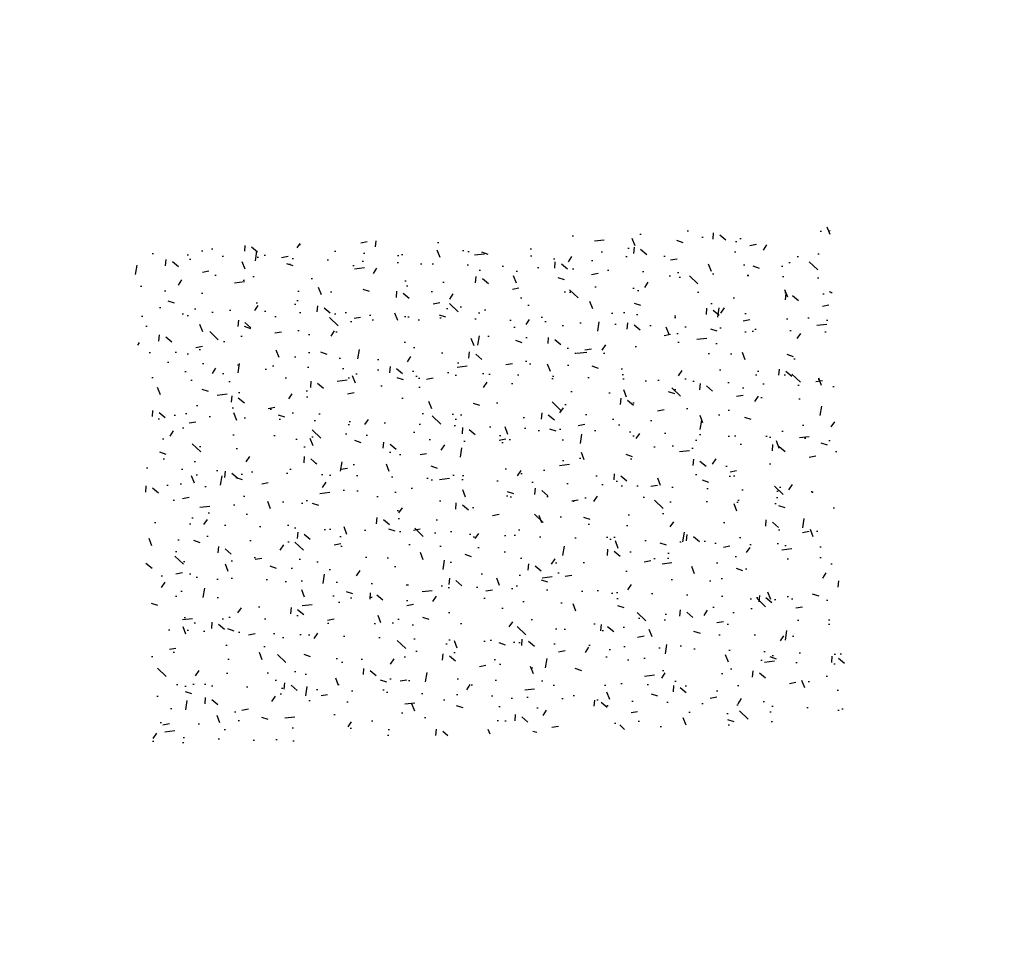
# Model space of a CAD drawing. Header units: metres. Extents: x 4244453 to 4256347, y -2876362 to -2870984.
# Tile 2 of 6: x 4244453 to 4244465, y -2872050 to -2872039. Entities that reach past the tile are written whole.
import ezdxf

# ---------------------------------------------------------------- set-up
doc = ezdxf.new("R2010")
doc.units = ezdxf.units.M
pattern_1 = [(140, (0, 0), (0.07969542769, 0.91092334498), [0.09525, -1.04775]), (85, (0, 0), (-0.9552842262, -0.17621710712), [0.0762, -0.83820292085]), (190.4514447, (0.0066, 0.0759), (-0.87558875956, 0.73470623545), [0.080950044, -0.890451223]), (136.1842, (-0.254, 2e-17), (0.21021163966, 1.35539520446), [0.142875, -1.571625]), (186.63555761, (-0.2365, 0.113), (-1.237130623, 1.18702067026), [0.1214251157, -1.3356780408]), (81.18415117, (-0.254, 2e-17), (-1.23713062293, 1.18702067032), [0.11429983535, -1.2572986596]), (111, (-0.1905, 0.127), (0.51132599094, 0.75807195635), [0.09525, -1.04775]), (56, (-0.1905, 0.127), (-0.92093983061, 0.30901014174), [0.0762, -0.8382]), (161.451445, (-0.1479, 0.1902), (-0.40961384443, 1.0670820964), [0.080950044, -0.890449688]), (127.5, (0, 0), (-0.422775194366, 0.015443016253), [0, -0.82804, 0, -0.8509, 0, -0.841375]), (97.5, (0, 0), (-0.50090287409, 0.33409831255), [0, -0.48514, 0, -0.80899, 0, -0.320675]), (57.5, (-2e-17, -0.2832), (0.028643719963, 0.677952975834), [0, -0.3175, 0, -0.9906, 0, -1.31445]), (47.5, (-3e-17, -0.4102), (-0.12713245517, 0.74064590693), [0, -0.41275, 0, -0.65786, 0, -0.93345])]

msp = doc.modelspace()

# ---------------------------------------------------------------- hatches: boundary and pattern name
at = {"ltscale": 0.05}
h = msp.add_hatch(dxfattribs=at)
h.set_pattern_fill('AR-CONC', color=3, scale=0.005, angle=90)
h.set_pattern_definition(pattern_1)
h.paths.add_polyline_path([(4244459.053, -2872047.427), (4244463.251, -2872047.28), (4244463.042, -2872041.284), (4244458.802, -2872041.432)], flags=16)
h.paths.add_polyline_path([(4244458.802, -2872041.432), (4244454.647, -2872041.577), (4244454.856, -2872047.573), (4244459.053, -2872047.427)], flags=16)
h.paths.add_polyline_path([(4244453.63, -2872049.872), (4244465.146, -2872049.475), (4244464.778, -2872038.806), (4244453.262, -2872039.203)], flags=9)
h = msp.add_hatch(dxfattribs=at)
h.set_pattern_fill('AR-CONC', color=3, scale=0.005, angle=90)
h.set_pattern_definition(pattern_1)
h.paths.add_polyline_path([(4244463.042, -2872041.284), (4244458.802, -2872041.432), (4244459.053, -2872047.427), (4244463.251, -2872047.28)], flags=16)
h.paths.add_polyline_path([(4244458.802, -2872041.432), (4244454.647, -2872041.577), (4244454.856, -2872047.573), (4244459.053, -2872047.427)], flags=16)
h.paths.add_polyline_path([(4244453.63, -2872049.872), (4244465.146, -2872049.475), (4244464.778, -2872038.806), (4244453.262, -2872039.203)], flags=9)

doc.saveas('drawing.dxf')
